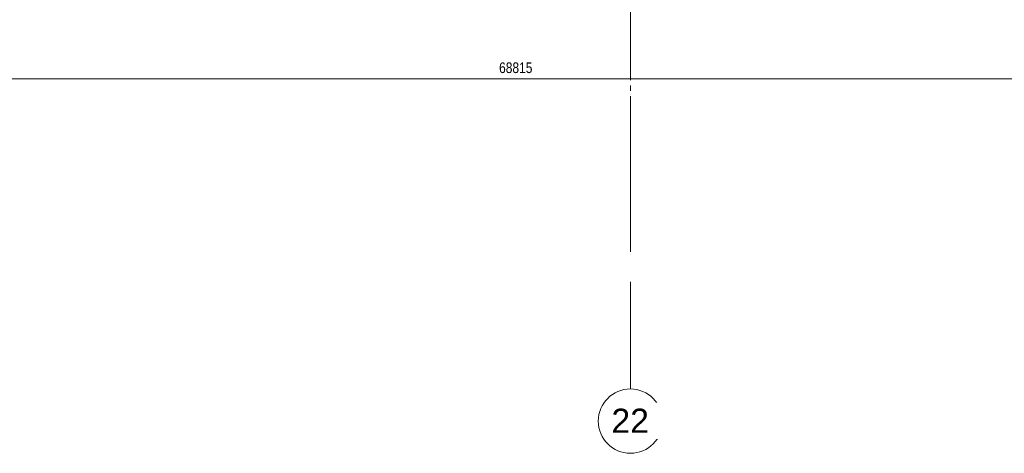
# Model space of a CAD drawing. Header units: millimetres. Extents: x 198345 to 441227, y -23587 to 80066.
# Tile 47 of 79: x 342049 to 360408, y 52516 to 60604. Entities that reach past the tile are written whole.
import ezdxf

# ---------------------------------------------------------------- set-up
doc = ezdxf.new("R2010")
doc.units = ezdxf.units.MM
doc.linetypes.add('IMPORT-HP_01_CER_B', pattern=[800, 500, -100, 100, -100])
doc.linetypes.add('Čerchovaná 20mm', pattern=[3000, 2000, -500, 0, -500])
for name, color, linetype, lineweight in [('CA_IMPORTY18', 8, 'Continuous', 9), ('CA_KOTY', 3, 'Continuous', 9), ('CA_KOTY-100', 3, 'Continuous', 9), ('CA_OSY', 5, 'Continuous', 9), ('CA_TEXT35', 62, 'Continuous', 9)]:
    doc.layers.add(name, color=color, linetype=linetype, lineweight=lineweight)
doc.styles.add('Arial_2', font='arial.ttf', dxfattribs={"height": 450})
doc.styles.add('Arial_4', font='arial.ttf', dxfattribs={"width": 0.8, "height": 200})
doc.dimstyles.new('HP_Přímá_-_2_mm_Ariel_1-100', dxfattribs={"dimscale": 304.8, "dimtxt": 204.05188, "dimasz": 0.656168, "dimexe": 0.328084, "dimexo": 0.0625, "dimgap": 0.164042, "dimtad": 1, "dimdec": 0, "dimzin": 0, "dimdsep": 46, "dimtxsty": 'Arial_4', "dimblk1": 'OBLIQUE', "dimblk2": 'OBLIQUE', "dimsah": 1, "dimcen": 0.09, "dimazin": 0, "dimtfac": 1, "dimtdec": 4, "dimtix": 1, "dimtmove": 0, "dimatfit": 3, "dimfxl": 0.984252, "dimfxlon": 1, "dimtvp": 1, "dimtolj": 1, "dimtzin": 0, "dimarcsym": 2})

# ---------------------------------------------------------------- blocks, each defined once
blk = doc.blocks.new('ocelová kce final - 11542_003_OK-HALA_TaO-2_ET_AciS_2025-05-29_upr_dwg-2597525-PŮDORYS _6_160 _ vestavek V9')
at = {"layer": 'CA_IMPORTY18', "color": 57, "linetype": 'IMPORT-HP_01_CER_B'}
blk.add_line((241640, 56275), (241640, 60736), dxfattribs=at)
blk = doc.blocks.new('ocelová kce final - ocelová kce final-2597615-PŮDORYS _6_160 _ vestavek V9')
blk.add_blockref('ocelová kce final - 11542_003_OK-HALA_TaO-2_ET_AciS_2025-05-29_upr_dwg-2597525-PŮDORYS _6_160 _ vestavek V9', (0, 0))
blk = doc.blocks.new('Osnova - Bublina osnovy 12mm-4850-PŮDORYS _6_160 _ vestavek V9')
at = {"layer": 'CA_TEXT35'}
blk.add_circle((0, 0), 6, dxfattribs=at)
blk = doc.blocks.new('DIMBLOCK101-PŮDORYS _6_160 _ vestavek V9')
at = {"layer": 'CA_KOTY-100'}
for p, q in [((316887, 59498), (316887, 59798)), ((385702, 59498), (385702, 59798)), ((316887, 59498), (316787, 59398)), ((316887, 59498), (316987, 59598)), ((316887, 59498), (385702, 59498)), ((316887, 59498), (316887, 59398)), ((385702, 59498), (385602, 59398)), ((385702, 59498), (385802, 59598)), ((385702, 59498), (385702, 59398))]:
    blk.add_line(p, q, dxfattribs=at)
at = {"layer": 'CA_KOTY-100', "color": 0, "insert": (350988, 59808), "char_height": 200, "width": 734.59, "attachment_point": 1, "line_spacing_factor": 0.941778, "style": 'Arial_4'}
blk.add_mtext('68815', dxfattribs=at)
blk = doc.blocks.new('_Oblique')
at = {"color": 0, "linetype": 'ByBlock', "lineweight": -2}
blk.add_line((-0.5, -0.5), (0.5, 0.5), dxfattribs=at)

msp = doc.modelspace()

# ---------------------------------------------------------------- linework, layer by layer
at = {"layer": 'CA_OSY', "linetype": 'Čerchovaná 20mm'}
msp.add_line((353436.9, 53715.8), (353436.9, 75184.5), dxfattribs=at)

# ---------------------------------------------------------------- block references
at = {"layer": 'CA_IMPORTY18', "color": 57}
msp.add_blockref('ocelová kce final - ocelová kce final-2597615-PŮDORYS _6_160 _ vestavek V9', (111796.8, 0), dxfattribs=at)
at = {"layer": 'CA_TEXT35', "xscale": 99.99999999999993, "yscale": 99.99999999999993, "zscale": 99.99999999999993}
msp.add_blockref('Osnova - Bublina osnovy 12mm-4850-PŮDORYS _6_160 _ vestavek V9', (353436.9, 53115.8), dxfattribs=at)

# ---------------------------------------------------------------- dimensions: what is measured, and where the dimension line sits
at = {"layer": 'CA_KOTY'}
dim = msp.add_linear_dim(base=(385701.9, 59498.5), p1=(316886.9, 59798.5), p2=(385701.9, 59798.5), dimstyle='HP_Přímá_-_2_mm_Ariel_1-100', override={"dimpost": '<>', "dimfxl": 68814.998951}, dxfattribs=at)
dim.commit()
dim.dimension.update_dxf_attribs({"geometry": 'DIMBLOCK101-PŮDORYS _6_160 _ vestavek V9', "text_midpoint": (351294.4, 59650.6)})

# ---------------------------------------------------------------- next in the draw order: texts
at = {"layer": 'CA_TEXT35', "insert": (353082.7, 53348.3), "char_height": 450, "width": 849.789, "attachment_point": 1, "style": 'Arial_2', "bg_fill": 3, "box_fill_scale": 1.25, "bg_fill_color": 256, "bg_fill_true_color": 13158600, "bg_fill_transparency": 0}
msp.add_mtext('22', dxfattribs=at)

doc.saveas('drawing.dxf')
